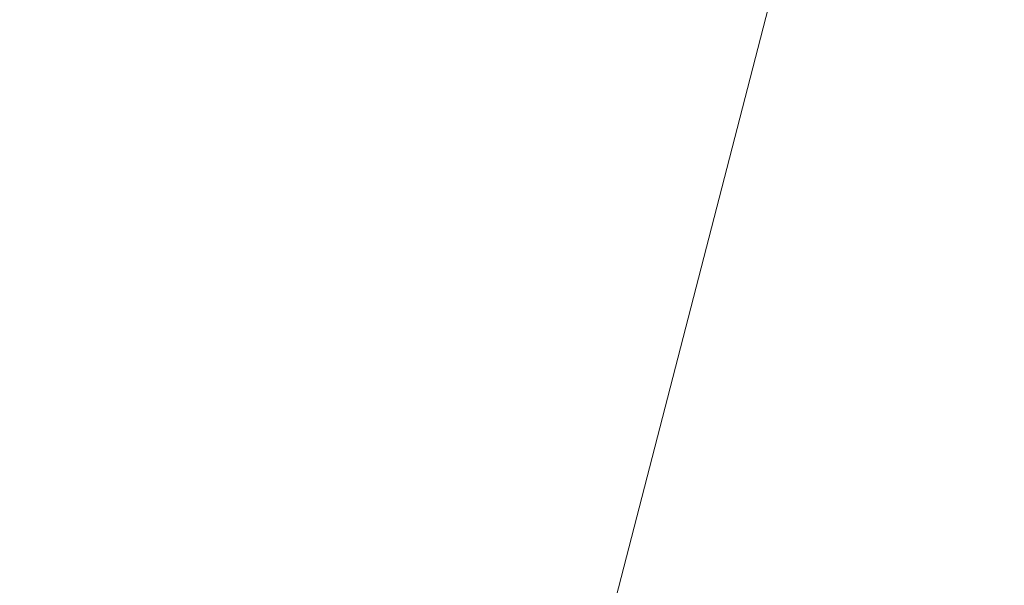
# Model space of a CAD drawing. Header units: millimetres. Extents: x -6861 to -4773, y 84 to 6892.
# Tile 72 of 108: x -6111.5014 to -6111.4612, y 6630.2926 to 6630.3156. Entities that reach past the tile are written whole.
import ezdxf

# ---------------------------------------------------------------- set-up
doc = ezdxf.new("R2010")
doc.units = ezdxf.units.MM
doc.layers.add('E-LITE-EQPM', color=7, linetype='Continuous', lineweight=20)

# ---------------------------------------------------------------- blocks, each defined once
blk = doc.blocks.new('01 PODIUM EMPOTRADO CON MARCO 1_glb - PODIUM EMPOTRADO CON MARCO 3_dwg_NS-2254 ÍßÁ_1_5Ð_$$_É_îAÔO-V2-Planta_PDF')
at = {"lineweight": 9}
blk.add_line((-4.330127, -2.5), (-2.00439, -6.528295), dxfattribs=at)
blk = doc.blocks.new('01 PODIUM EMPOTRADO CON MARCO 1_glb - 01 PODIUM EMPOTRADO CON MARCO 1-665813-Planta_PDF')
at = {"extrusion": (0, 0, -1), "zscale": -0.9999999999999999, "rotation": 164.4887155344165}
blk.add_blockref('01 PODIUM EMPOTRADO CON MARCO 1_glb - PODIUM EMPOTRADO CON MARCO 3_dwg_NS-2254 ÍßÁ_1_5Ð_$$_É_îAÔO-V2-Planta_PDF', (3232.686478, 6625.241215), dxfattribs=at)
blk = doc.blocks.new('01 PODIUM EMPOTRADO CON MARCO 1_glb - 01 PODIUM EMPOTRADO CON MARCO 1-V3-Planta_PDF')
at = {"extrusion": (0, 0, -1), "zscale": -0.9999999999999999, "rotation": 164.4887155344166}
blk.add_blockref('01 PODIUM EMPOTRADO CON MARCO 1_glb - PODIUM EMPOTRADO CON MARCO 3_dwg_NS-2254 ÍßÁ_1_5Ð_$$_É_îAÔO-V2-Planta_PDF', (3232.686478, 6625.241215), dxfattribs=at)

msp = doc.modelspace()

# ---------------------------------------------------------------- block references
at = {"layer": 'E-LITE-EQPM'}
for name in ['01 PODIUM EMPOTRADO CON MARCO 1_glb - 01 PODIUM EMPOTRADO CON MARCO 1-665813-Planta_PDF', '01 PODIUM EMPOTRADO CON MARCO 1_glb - 01 PODIUM EMPOTRADO CON MARCO 1-V3-Planta_PDF']:
    msp.add_blockref(name, (-2874.931544, 0), dxfattribs=at)

doc.saveas('drawing.dxf')
